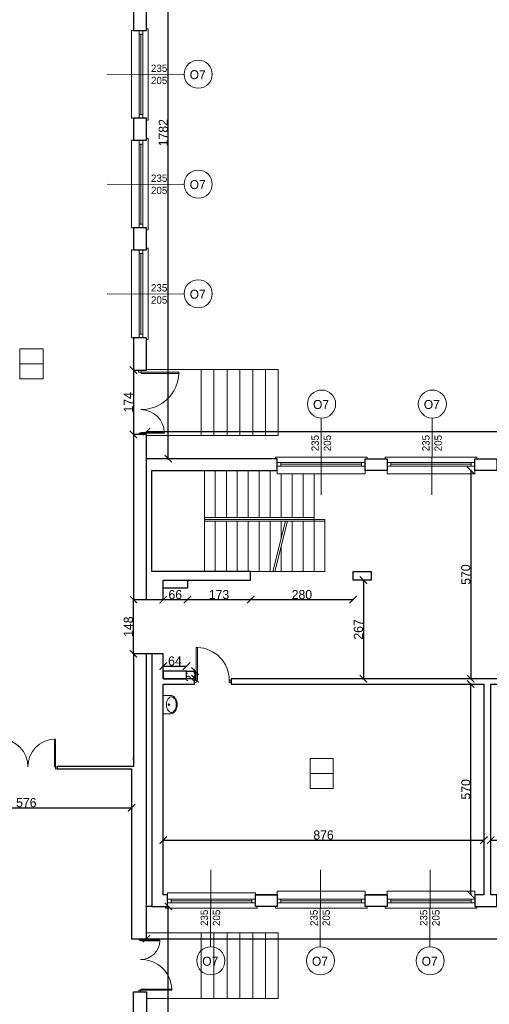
# Model space of a CAD drawing. Header units: centimetres. Extents: x -17621 to 77377, y -18613 to 66.
# Tile 75 of 173: x 10491 to 11774, y -14286 to -11594. Entities that reach past the tile are written whole.
import ezdxf

# ---------------------------------------------------------------- set-up
doc = ezdxf.new("R2010")
doc.units = ezdxf.units.CM
doc.layers.add('0-wymiarowanie rys.CAD', color=5, linetype='Continuous', lineweight=0, true_color=0x0000ff)
for name, color, linetype, lineweight in [('a_drzwi i okna', 2, 'Continuous', 0), ('a_inwentaryzacja', 141, 'Continuous', 0), ('a_schody', 7, 'Continuous', 0), ('a_wymiarowanie', 211, 'Continuous', 0), ('drzwi', 2, 'Continuous', 0), ('pomieszczenia', 191, 'Continuous', 5)]:
    doc.layers.add(name, color=color, linetype=linetype, lineweight=lineweight)
for name, color, linetype in [('PDF2_A220 ŚCIANY WEWNĘTRZNE', 7, 'Continuous'), ('PDF2_A250 SCHODY', 7, 'Continuous'), ('PDF2_A310 STOLARKA ZEWNĘTRZNA', 7, 'Continuous'), ('PDF2_A720 MEBLE', 7, 'Continuous')]:
    doc.layers.add(name, color=color, linetype=linetype)
doc.styles.add('PDF Century Gothic', font='GOTHIC.TTF')
doc.dimstyles.new('ISO-25', dxfattribs={"dimtxt": 25, "dimasz": 20, "dimexe": 0.6, "dimexo": 0.375, "dimtad": 1, "dimdec": 0, "dimtxsty": 'PDF Century Gothic', "dimblk": 'ARCHTICK', "dimcen": 2.5, "dimadec": 1, "dimazin": 0, "dimtfac": 1, "dimtdec": 0, "dimtmove": 0, "dimatfit": 3, "dimldrblk": 'ARCHTICK', "dimfxl": 2, "dimfxlon": 1, "dimarcsym": 0})

# ---------------------------------------------------------------- blocks, each defined once
blk = doc.blocks.new('_ArchTick')
at = {"color": 0, "linetype": 'ByBlock', "const_width": 0.15}
blk.add_lwpolyline([(-0.5, -0.5), (0.5, 0.5)], dxfattribs=at)
blk = doc.blocks.new('*D26')
at = {"layer": 'a_wymiarowanie', "color": 0, "lineweight": -2, "transparency": 16777216}
for p, q in [((10221.1, -13746.5), (10221.1, -13749.1)), ((10221.1, -13748.5), (10796.9, -13748.5)), ((10796.9, -13746.5), (10796.9, -13749.1))]:
    blk.add_line(p, q, dxfattribs=at)
at = {"layer": 'Defpoints', "color": 0, "transparency": 16777216}
for p in [(10221.1, -13617.1), (10796.9, -13642.1), (10796.9, -13748.5)]:
    blk.add_point(p, dxfattribs=at)
at = {"layer": 'a_wymiarowanie', "color": 0, "lineweight": -2, "transparency": 16777216, "xscale": 20, "yscale": 20, "zscale": 20, "rotation": 180}
blk.add_blockref('_ArchTick', (10221.1, -13748.5), dxfattribs=at)
at = {"layer": 'a_wymiarowanie', "color": 0, "lineweight": -2, "transparency": 16777216, "xscale": 20, "yscale": 20, "zscale": 20}
blk.add_blockref('_ArchTick', (10796.9, -13748.5), dxfattribs=at)
at = {"layer": 'a_wymiarowanie', "color": 0, "lineweight": 0, "transparency": 16777216, "insert": (10509, -13734.7), "char_height": 25, "attachment_point": 5, "style": 'PDF Century Gothic'}
blk.add_mtext('576', dxfattribs=at)
blk = doc.blocks.new('*D280')
at = {"layer": 'a_wymiarowanie', "color": 0, "lineweight": -2, "transparency": 16777216}
for p, q in [((10801.9, -13179.4), (10802.5, -13179.4)), ((10801.9, -13327.7), (10801.9, -13179.4)), ((10801.9, -13327.7), (10802.5, -13327.7))]:
    blk.add_line(p, q, dxfattribs=at)
at = {"layer": 'Defpoints', "color": 0, "transparency": 16777216}
for p in [(10801.9, -13179.4), (10801.9, -13179.4), (10801.9, -13327.7)]:
    blk.add_point(p, dxfattribs=at)
at = {"layer": 'a_wymiarowanie', "color": 0, "lineweight": -2, "transparency": 16777216, "xscale": 20, "yscale": 20, "zscale": 20}
for p, rotation in [((10801.9, -13179.4), 90), ((10801.9, -13327.7), 270)]:
    blk.add_blockref('_ArchTick', p, dxfattribs=dict(at, rotation=rotation))
at = {"layer": 'a_wymiarowanie', "color": 0, "lineweight": 0, "transparency": 16777216, "insert": (10788.1, -13253.6), "char_height": 25, "attachment_point": 5, "rotation": 90, "style": 'PDF Century Gothic'}
blk.add_mtext('148', dxfattribs=at)
blk = doc.blocks.new('*D282')
at = {"layer": 'a_wymiarowanie', "color": 0, "lineweight": -2, "transparency": 16777216}
for p, q in [((10801.9, -12552), (10802.5, -12552)), ((10801.9, -12552), (10801.9, -12728.1)), ((10801.9, -12728.1), (10802.5, -12728.1))]:
    blk.add_line(p, q, dxfattribs=at)
at = {"layer": 'Defpoints', "color": 0, "transparency": 16777216}
for p in [(10801.9, -12552), (10801.9, -12728.1), (10801.9, -12728.1)]:
    blk.add_point(p, dxfattribs=at)
at = {"layer": 'a_wymiarowanie', "color": 0, "lineweight": -2, "transparency": 16777216, "xscale": 20, "yscale": 20, "zscale": 20}
for p, rotation in [((10801.9, -12552), 90), ((10801.9, -12728.1), 270)]:
    blk.add_blockref('_ArchTick', p, dxfattribs=dict(at, rotation=rotation))
at = {"layer": 'a_wymiarowanie', "color": 0, "lineweight": 0, "transparency": 16777216, "insert": (10788.1, -12640.1), "char_height": 25, "attachment_point": 5, "rotation": 90, "style": 'PDF Century Gothic'}
blk.add_mtext('174', dxfattribs=at)
blk = doc.blocks.new('*D536')
at = {"layer": 'a_wymiarowanie', "color": 0, "linetype": 'Continuous', "lineweight": -2, "transparency": 16777216}
for p, q in [((10883.2, -13177.6), (10883.2, -13180.2)), ((10883.2, -13179.6), (10949.2, -13179.6)), ((10949.2, -13177.6), (10949.2, -13180.2))]:
    blk.add_line(p, q, dxfattribs=at)
at = {"layer": 'Defpoints', "color": 0, "linetype": 'Continuous', "transparency": 16777216}
for p in [(10883.2, -13148.1), (10949.2, -13148.1), (10949.2, -13179.6)]:
    blk.add_point(p, dxfattribs=at)
at = {"layer": 'a_wymiarowanie', "color": 0, "linetype": 'Continuous', "lineweight": -2, "transparency": 16777216, "xscale": 20, "yscale": 20, "zscale": 20, "rotation": 180}
blk.add_blockref('_ArchTick', (10883.2, -13179.6), dxfattribs=at)
at = {"layer": 'a_wymiarowanie', "color": 0, "linetype": 'Continuous', "lineweight": -2, "transparency": 16777216, "xscale": 20, "yscale": 20, "zscale": 20}
blk.add_blockref('_ArchTick', (10949.2, -13179.6), dxfattribs=at)
at = {"layer": 'a_wymiarowanie', "color": 0, "linetype": 'Continuous', "lineweight": 0, "transparency": 16777216, "insert": (10916.2, -13165.9), "char_height": 25, "attachment_point": 5, "style": 'PDF Century Gothic'}
blk.add_mtext('66', dxfattribs=at)
blk = doc.blocks.new('*D537')
at = {"layer": 'a_wymiarowanie', "color": 0, "linetype": 'Continuous', "lineweight": -2, "transparency": 16777216}
for p, q in [((10949.2, -13177.6), (10949.2, -13180.2)), ((10949.2, -13179.6), (11122.2, -13179.6)), ((11122.2, -13177.6), (11122.2, -13180.2))]:
    blk.add_line(p, q, dxfattribs=at)
at = {"layer": 'Defpoints', "color": 0, "linetype": 'Continuous', "transparency": 16777216}
for p in [(11122.2, -13126.1), (10949.2, -13148.1), (11122.2, -13179.6)]:
    blk.add_point(p, dxfattribs=at)
at = {"layer": 'a_wymiarowanie', "color": 0, "linetype": 'Continuous', "lineweight": -2, "transparency": 16777216, "xscale": 20, "yscale": 20, "zscale": 20, "rotation": 180}
blk.add_blockref('_ArchTick', (10949.2, -13179.6), dxfattribs=at)
at = {"layer": 'a_wymiarowanie', "color": 0, "linetype": 'Continuous', "lineweight": -2, "transparency": 16777216, "xscale": 20, "yscale": 20, "zscale": 20}
blk.add_blockref('_ArchTick', (11122.2, -13179.6), dxfattribs=at)
at = {"layer": 'a_wymiarowanie', "color": 0, "linetype": 'Continuous', "lineweight": 0, "transparency": 16777216, "insert": (11035.7, -13165.9), "char_height": 25, "attachment_point": 5, "style": 'PDF Century Gothic'}
blk.add_mtext('173', dxfattribs=at)
blk = doc.blocks.new('*D538')
at = {"layer": 'a_wymiarowanie', "color": 0, "linetype": 'Continuous', "lineweight": -2, "transparency": 16777216}
for p, q in [((11122.2, -13177.6), (11122.2, -13180.2)), ((11122.2, -13179.6), (11402.2, -13179.6)), ((11402.2, -13177.6), (11402.2, -13180.2))]:
    blk.add_line(p, q, dxfattribs=at)
at = {"layer": 'Defpoints', "color": 0, "linetype": 'Continuous', "transparency": 16777216}
for p in [(11122.2, -13126.1), (11402.2, -13126.1), (11402.2, -13179.6)]:
    blk.add_point(p, dxfattribs=at)
at = {"layer": 'a_wymiarowanie', "color": 0, "linetype": 'Continuous', "lineweight": -2, "transparency": 16777216, "xscale": 20, "yscale": 20, "zscale": 20, "rotation": 180}
blk.add_blockref('_ArchTick', (11122.2, -13179.6), dxfattribs=at)
at = {"layer": 'a_wymiarowanie', "color": 0, "linetype": 'Continuous', "lineweight": -2, "transparency": 16777216, "xscale": 20, "yscale": 20, "zscale": 20}
blk.add_blockref('_ArchTick', (11402.2, -13179.6), dxfattribs=at)
at = {"layer": 'a_wymiarowanie', "color": 0, "linetype": 'Continuous', "lineweight": 0, "transparency": 16777216, "insert": (11262.2, -13165.9), "char_height": 25, "attachment_point": 5, "style": 'PDF Century Gothic'}
blk.add_mtext('280', dxfattribs=at)
blk = doc.blocks.new('*D145')
at = {"layer": 'a_wymiarowanie', "color": 0, "linetype": 'Continuous', "lineweight": -2, "transparency": 16777216}
for p, q in [((10883.2, -13363.2), (10883.2, -13360.6)), ((10883.2, -13361.2), (10947.2, -13361.2)), ((10947.2, -13363.2), (10947.2, -13360.6))]:
    blk.add_line(p, q, dxfattribs=at)
at = {"layer": 'Defpoints', "color": 0, "linetype": 'Continuous', "transparency": 16777216}
for p in [(10947.2, -13361.2), (10883.2, -13386.9), (10947.2, -13386.9)]:
    blk.add_point(p, dxfattribs=at)
at = {"layer": 'a_wymiarowanie', "color": 0, "linetype": 'Continuous', "lineweight": -2, "transparency": 16777216, "xscale": 20, "yscale": 20, "zscale": 20, "rotation": 180}
blk.add_blockref('_ArchTick', (10883.2, -13361.2), dxfattribs=at)
at = {"layer": 'a_wymiarowanie', "color": 0, "linetype": 'Continuous', "lineweight": -2, "transparency": 16777216, "xscale": 20, "yscale": 20, "zscale": 20}
blk.add_blockref('_ArchTick', (10947.2, -13361.2), dxfattribs=at)
at = {"layer": 'a_wymiarowanie', "color": 0, "linetype": 'Continuous', "lineweight": 0, "transparency": 16777216, "insert": (10915.2, -13347.5), "char_height": 25, "attachment_point": 5, "style": 'PDF Century Gothic'}
blk.add_mtext('64', dxfattribs=at)
blk = doc.blocks.new('*D539')
at = {"layer": 'a_wymiarowanie', "color": 0, "linetype": 'Continuous', "lineweight": -2, "transparency": 16777216}
for p, q in [((10968.4, -13375.1), (10971, -13375.1)), ((10970.4, -13396.1), (10970.4, -13375.1)), ((10968.4, -13396.1), (10971, -13396.1))]:
    blk.add_line(p, q, dxfattribs=at)
at = {"layer": 'Defpoints', "color": 0, "linetype": 'Continuous', "transparency": 16777216}
for p in [(10947.2, -13375.1), (10970.4, -13375.1), (10947.2, -13396.1)]:
    blk.add_point(p, dxfattribs=at)
at = {"layer": 'a_wymiarowanie', "color": 0, "linetype": 'Continuous', "lineweight": -2, "transparency": 16777216, "xscale": 20, "yscale": 20, "zscale": 20}
for p, rotation in [((10970.4, -13375.1), 90), ((10970.4, -13396.1), 270)]:
    blk.add_blockref('_ArchTick', p, dxfattribs=dict(at, rotation=rotation))
at = {"layer": 'a_wymiarowanie', "color": 0, "linetype": 'Continuous', "lineweight": 0, "transparency": 16777216, "insert": (10956.9, -13385.6), "char_height": 25, "attachment_point": 5, "rotation": 90, "style": 'PDF Century Gothic'}
blk.add_mtext('21', dxfattribs=at)
blk = doc.blocks.new('*D540')
at = {"layer": 'a_wymiarowanie', "color": 0, "linetype": 'Continuous', "lineweight": -2, "transparency": 16777216}
for p, q in [((11428.5, -13126.1), (11431.1, -13126.1)), ((11430.5, -13126.1), (11430.5, -13396.1)), ((11428.5, -13396.1), (11431.1, -13396.1))]:
    blk.add_line(p, q, dxfattribs=at)
at = {"layer": 'Defpoints', "color": 0, "linetype": 'Continuous', "transparency": 16777216}
for p in [(11122.2, -13126.1), (11122.2, -13396.1), (11430.5, -13396.1)]:
    blk.add_point(p, dxfattribs=at)
at = {"layer": 'a_wymiarowanie', "color": 0, "linetype": 'Continuous', "lineweight": -2, "transparency": 16777216, "xscale": 20, "yscale": 20, "zscale": 20}
for p, rotation in [((11430.5, -13126.1), 90), ((11430.5, -13396.1), 270)]:
    blk.add_blockref('_ArchTick', p, dxfattribs=dict(at, rotation=rotation))
at = {"layer": 'a_wymiarowanie', "color": 0, "linetype": 'Continuous', "lineweight": 0, "transparency": 16777216, "insert": (11416.8, -13261.1), "char_height": 25, "attachment_point": 5, "rotation": 90, "style": 'PDF Century Gothic'}
blk.add_mtext('267', dxfattribs=at)
blk = doc.blocks.new('*D499')
at = {"layer": 'a_wymiarowanie', "color": 0, "linetype": 'Continuous', "lineweight": -2, "transparency": 16777216}
for p, q in [((10883.2, -13839.1), (10883.2, -13836.5)), ((11759.5, -13839.1), (11759.5, -13836.5)), ((10883.2, -13837.1), (11759.5, -13837.1))]:
    blk.add_line(p, q, dxfattribs=at)
at = {"layer": 'Defpoints', "color": 0, "linetype": 'Continuous', "transparency": 16777216}
for p in [(11759.5, -13837.1), (10883.2, -13986.3), (11759.5, -13986.3)]:
    blk.add_point(p, dxfattribs=at)
at = {"layer": 'a_wymiarowanie', "color": 0, "linetype": 'Continuous', "lineweight": -2, "transparency": 16777216, "xscale": 20, "yscale": 20, "zscale": 20, "rotation": 180}
blk.add_blockref('_ArchTick', (10883.2, -13837.1), dxfattribs=at)
at = {"layer": 'a_wymiarowanie', "color": 0, "linetype": 'Continuous', "lineweight": -2, "transparency": 16777216, "xscale": 20, "yscale": 20, "zscale": 20}
blk.add_blockref('_ArchTick', (11759.5, -13837.1), dxfattribs=at)
at = {"layer": 'a_wymiarowanie', "color": 0, "linetype": 'Continuous', "lineweight": 0, "transparency": 16777216, "insert": (11321.3, -13823.3), "char_height": 25, "attachment_point": 5, "style": 'PDF Century Gothic'}
blk.add_mtext('876', dxfattribs=at)
blk = doc.blocks.new('*D500')
at = {"layer": 'a_wymiarowanie', "color": 0, "linetype": 'Continuous', "lineweight": -2, "transparency": 16777216}
for p, q in [((11725.9, -13410.5), (11723.3, -13410.5)), ((11723.9, -13986.3), (11723.9, -13410.5)), ((11725.9, -13986.3), (11723.3, -13986.3))]:
    blk.add_line(p, q, dxfattribs=at)
at = {"layer": 'Defpoints', "color": 0, "linetype": 'Continuous', "transparency": 16777216}
for p in [(11723.9, -13410.5), (11759.5, -13410.5), (11759.5, -13986.3)]:
    blk.add_point(p, dxfattribs=at)
at = {"layer": 'a_wymiarowanie', "color": 0, "linetype": 'Continuous', "lineweight": -2, "transparency": 16777216, "xscale": 20, "yscale": 20, "zscale": 20}
for p, rotation in [((11723.9, -13410.5), 90), ((11723.9, -13986.3), 270)]:
    blk.add_blockref('_ArchTick', p, dxfattribs=dict(at, rotation=rotation))
at = {"layer": 'a_wymiarowanie', "color": 0, "linetype": 'Continuous', "lineweight": 0, "transparency": 16777216, "insert": (11710.2, -13698.4), "char_height": 25, "attachment_point": 5, "rotation": 90, "style": 'PDF Century Gothic'}
blk.add_mtext('570', dxfattribs=at)
blk = doc.blocks.new('*D501')
at = {"layer": 'a_wymiarowanie', "color": 0, "linetype": 'Continuous', "lineweight": -2, "transparency": 16777216}
for p, q in [((11778.1, -13839.1), (11778.1, -13836.5)), ((12649.3, -13839.1), (12649.3, -13836.5)), ((11778.1, -13837.1), (12649.3, -13837.1))]:
    blk.add_line(p, q, dxfattribs=at)
at = {"layer": 'Defpoints', "color": 0, "linetype": 'Continuous', "transparency": 16777216}
for p in [(12649.3, -13837.1), (11778.1, -13986.3), (12649.3, -13986.3)]:
    blk.add_point(p, dxfattribs=at)
at = {"layer": 'a_wymiarowanie', "color": 0, "linetype": 'Continuous', "lineweight": -2, "transparency": 16777216, "xscale": 20, "yscale": 20, "zscale": 20, "rotation": 180}
blk.add_blockref('_ArchTick', (11778.1, -13837.1), dxfattribs=at)
at = {"layer": 'a_wymiarowanie', "color": 0, "linetype": 'Continuous', "lineweight": -2, "transparency": 16777216, "xscale": 20, "yscale": 20, "zscale": 20}
blk.add_blockref('_ArchTick', (12649.3, -13837.1), dxfattribs=at)
at = {"layer": 'a_wymiarowanie', "color": 0, "linetype": 'Continuous', "lineweight": 0, "transparency": 16777216, "insert": (12213.7, -13823.3), "char_height": 25, "attachment_point": 5, "style": 'PDF Century Gothic'}
blk.add_mtext('871', dxfattribs=at)
blk = doc.blocks.new('*D894')
at = {"layer": 'a_wymiarowanie', "color": 0, "linetype": 'Continuous', "lineweight": -2, "transparency": 16777216}
for p, q in [((11725.9, -12826.3), (11723.3, -12826.3)), ((11723.9, -12826.3), (11723.9, -13396.1)), ((11725.9, -13396.1), (11723.3, -13396.1))]:
    blk.add_line(p, q, dxfattribs=at)
at = {"layer": 'Defpoints', "color": 0, "linetype": 'Continuous', "transparency": 16777216}
for p in [(12941.4, -12826.3), (11723.9, -13396.1), (12941.4, -13396.1)]:
    blk.add_point(p, dxfattribs=at)
at = {"layer": 'a_wymiarowanie', "color": 0, "linetype": 'Continuous', "lineweight": -2, "transparency": 16777216, "xscale": 20, "yscale": 20, "zscale": 20}
for p, rotation in [((11723.9, -12826.3), 90), ((11723.9, -13396.1), 270)]:
    blk.add_blockref('_ArchTick', p, dxfattribs=dict(at, rotation=rotation))
at = {"layer": 'a_wymiarowanie', "color": 0, "linetype": 'Continuous', "lineweight": 0, "transparency": 16777216, "insert": (11710.2, -13111.2), "char_height": 25, "attachment_point": 5, "rotation": 90, "style": 'PDF Century Gothic'}
blk.add_mtext('570', dxfattribs=at)
blk = doc.blocks.new('*D1056')
at = {"layer": '0-wymiarowanie rys.CAD', "color": 0, "linetype": 'Continuous', "lineweight": -2, "transparency": 16777216}
for p, q in [((10895.2, -14018.4), (10897.8, -14018.4)), ((10897.2, -15765.2), (10897.2, -14018.4)), ((10895.2, -15765.2), (10897.8, -15765.2))]:
    blk.add_line(p, q, dxfattribs=at)
at = {"layer": 'Defpoints', "color": 0, "linetype": 'Continuous', "transparency": 16777216}
for p in [(10838.7, -14018.4), (10897.2, -14018.4), (10838.7, -15765.2)]:
    blk.add_point(p, dxfattribs=at)
at = {"layer": '0-wymiarowanie rys.CAD', "color": 0, "linetype": 'Continuous', "lineweight": -2, "transparency": 16777216, "xscale": 20, "yscale": 20, "zscale": 20}
for p, rotation in [((10897.2, -14018.4), 90), ((10897.2, -15765.2), 270)]:
    blk.add_blockref('_ArchTick', p, dxfattribs=dict(at, rotation=rotation))
at = {"layer": '0-wymiarowanie rys.CAD', "color": 0, "linetype": 'Continuous', "transparency": 16777216, "insert": (10883.5, -14891.8), "char_height": 25, "attachment_point": 5, "rotation": 90, "style": 'PDF Century Gothic'}
blk.add_mtext('1747', dxfattribs=at)
blk = doc.blocks.new('*D1057')
at = {"layer": '0-wymiarowanie rys.CAD', "color": 0, "linetype": 'Continuous', "lineweight": -2, "transparency": 16777216}
for p, q in [((10837.5, -14104.6), (10837.5, -14107.2)), ((15683.7, -14104.6), (15683.7, -14107.2)), ((10837.5, -14106.6), (15683.7, -14106.6))]:
    blk.add_line(p, q, dxfattribs=at)
at = {"layer": 'Defpoints', "color": 0, "linetype": 'Continuous', "transparency": 16777216}
for p in [(10837.5, -14062.5), (15683.7, -14062.5), (15683.7, -14106.6)]:
    blk.add_point(p, dxfattribs=at)
at = {"layer": '0-wymiarowanie rys.CAD', "color": 0, "linetype": 'Continuous', "lineweight": -2, "transparency": 16777216, "xscale": 20, "yscale": 20, "zscale": 20, "rotation": 180}
blk.add_blockref('_ArchTick', (10837.5, -14106.6), dxfattribs=at)
at = {"layer": '0-wymiarowanie rys.CAD', "color": 0, "linetype": 'Continuous', "lineweight": -2, "transparency": 16777216, "xscale": 20, "yscale": 20, "zscale": 20}
blk.add_blockref('_ArchTick', (15683.7, -14106.6), dxfattribs=at)
at = {"layer": '0-wymiarowanie rys.CAD', "color": 0, "linetype": 'Continuous', "transparency": 16777216, "insert": (13260.6, -14092.9), "char_height": 25, "attachment_point": 5, "style": 'PDF Century Gothic'}
blk.add_mtext('4846', dxfattribs=at)
blk = doc.blocks.new('*D1059')
at = {"layer": '0-wymiarowanie rys.CAD', "color": 0, "linetype": 'Continuous', "lineweight": -2, "transparency": 16777216}
for p, q in [((10837.5, -12722.5), (10837.5, -12719.9)), ((15683.7, -12720.5), (10837.5, -12720.5)), ((15683.7, -12722.5), (15683.7, -12719.9))]:
    blk.add_line(p, q, dxfattribs=at)
at = {"layer": 'Defpoints', "color": 0, "linetype": 'Continuous', "transparency": 16777216}
for p in [(10837.5, -12720.5), (10837.5, -12794.2), (15683.7, -12794.2)]:
    blk.add_point(p, dxfattribs=at)
at = {"layer": '0-wymiarowanie rys.CAD', "color": 0, "linetype": 'Continuous', "lineweight": -2, "transparency": 16777216, "xscale": 20, "yscale": 20, "zscale": 20, "rotation": 180}
blk.add_blockref('_ArchTick', (10837.5, -12720.5), dxfattribs=at)
at = {"layer": '0-wymiarowanie rys.CAD', "color": 0, "linetype": 'Continuous', "lineweight": -2, "transparency": 16777216, "xscale": 20, "yscale": 20, "zscale": 20}
blk.add_blockref('_ArchTick', (15683.7, -12720.5), dxfattribs=at)
at = {"layer": '0-wymiarowanie rys.CAD', "color": 0, "linetype": 'Continuous', "transparency": 16777216, "insert": (13260.6, -12706.7), "char_height": 25, "attachment_point": 5, "style": 'PDF Century Gothic'}
blk.add_mtext('4846', dxfattribs=at)
blk = doc.blocks.new('*D1060')
at = {"layer": '0-wymiarowanie rys.CAD', "color": 0, "linetype": 'Continuous', "lineweight": -2, "transparency": 16777216}
for p, q in [((10895.2, -11011.8), (10897.8, -11011.8)), ((10897.2, -12794.2), (10897.2, -11011.8)), ((10895.2, -12794.2), (10897.8, -12794.2))]:
    blk.add_line(p, q, dxfattribs=at)
at = {"layer": 'Defpoints', "color": 0, "linetype": 'Continuous', "transparency": 16777216}
for p in [(10837.5, -11011.8), (10897.2, -11011.8), (10837.5, -12794.2)]:
    blk.add_point(p, dxfattribs=at)
at = {"layer": '0-wymiarowanie rys.CAD', "color": 0, "linetype": 'Continuous', "lineweight": -2, "transparency": 16777216, "xscale": 20, "yscale": 20, "zscale": 20}
for p, rotation in [((10897.2, -11011.8), 90), ((10897.2, -12794.2), 270)]:
    blk.add_blockref('_ArchTick', p, dxfattribs=dict(at, rotation=rotation))
at = {"layer": '0-wymiarowanie rys.CAD', "color": 0, "linetype": 'Continuous', "transparency": 16777216, "insert": (10883.5, -11903), "char_height": 25, "attachment_point": 5, "rotation": 90, "style": 'PDF Century Gothic'}
blk.add_mtext('1782', dxfattribs=at)

msp = doc.modelspace()

# ---------------------------------------------------------------- linework, layer by layer
at = {"layer": 'a_drzwi i okna'}
for p, q in [((10940.5, -11743.7), (10730.3, -11743.2)), ((10940.5, -12044.3), (10730.3, -12043.7)), ((10940.5, -12344), (10730.3, -12343.5)), ((11315.2, -12683.3), (11314.7, -12893.5)), ((11617.9, -12683.3), (11617.4, -12893.5)), ((11013, -13918.5), (11012.5, -14128.6)), ((11312.7, -13918.5), (11312.2, -14128.6)), ((11612.5, -13918.5), (11611.9, -14128.6))]:
    msp.add_line(p, q, dxfattribs=at)
for centre in [(10978.9, -11743.1), (10978.9, -12043.7), (10978.9, -12343.4), (11316, -12644.9), (11618.7, -12644.9), (11013.3, -14167.1), (11313, -14167.1), (11612.7, -14167.1)]:
    msp.add_circle(centre, 38.4, dxfattribs=at)
at = {"layer": 'a_inwentaryzacja', "lineweight": 25}
for p, q in [((10883.2, -13327.7), (10801.9, -13327.7)), ((10801.9, -13327.7), (10801.9, -13617.1)), ((10837.5, -14107.3), (10837.5, -13327.7)), ((10851.8, -13327.7), (10851.8, -14018.4)), ((10883.2, -13396.1), (10883.2, -13327.7)), ((10968.7, -13396.1), (10883.2, -13396.1)), ((10968.7, -13410.5), (10968.7, -13396.1)), ((10883.2, -13986.3), (10883.2, -13410.5)), ((10883.2, -13410.5), (10968.7, -13410.5)), ((10801.9, -13617.1), (10801.9, -13611.2)), ((10801.9, -13617.1), (10801.9, -13636.2)), ((10801.9, -13636.2), (10593.6, -13636.2)), ((10593.6, -13636.2), (10593.6, -13642.1)), ((10593.6, -13642.1), (10796.9, -13642.1)), ((10796.9, -13642.1), (10796.9, -14107.3)), ((10895, -13986.3), (10883.2, -13986.3)), ((10895, -14018.4), (10895, -13986.3)), ((10851.8, -14018.4), (10895, -14018.4)), ((10796.9, -14107.3), (10837.5, -14107.3))]:
    msp.add_line(p, q, dxfattribs=at)
for points in [[(10837.5, -11564), (10801.9, -11564), (10801.9, -11623.2), (10837.5, -11623.2)], [(10837.5, -11863.7), (10801.9, -11863.7), (10801.9, -11923.8), (10837.5, -11923.8)], [(10837.5, -12163.4), (10801.9, -12163.4), (10801.9, -12223.5), (10837.5, -12223.5)], [(10837.5, -12464), (10801.9, -12464), (10801.9, -12552), (10837.5, -12552)], [(11495.3, -12826.3), (11435.2, -12826.3), (11435.2, -12794.2), (11495.3, -12794.2)], [(11795, -12826.3), (11734.9, -12826.3), (11734.9, -12794.2), (11795, -12794.2)], [(10883.2, -13396.1), (10947.2, -13396.1), (10947.2, -13375.1), (10883.2, -13375.1)], [(11858.5, -13396.1), (11068.6, -13396.1), (11068.6, -13410.5), (11759.5, -13410.5), (11759.5, -13986.3), (11734.9, -13986.3), (11734.9, -14018.4), (11795, -14018.4), (11795, -13986.3), (11778.1, -13986.3), (11778.1, -13410.5), (11858.5, -13410.5)], [(11135.5, -13986.3), (11194.7, -13986.3), (11194.7, -14018.4), (11135.5, -14018.4)], [(11435.2, -13986.3), (11495.3, -13986.3), (11495.3, -14018.4), (11435.2, -14018.4)]]:
    msp.add_lwpolyline(points, close=True, dxfattribs=at)
for points in [[(10837.5, -13179.4), (10837.5, -12728.1), (10801.9, -12728.1), (10801.9, -13179.4), (10883.2, -13179.4), (10883.2, -13126.1), (11122.2, -13126.1), (11122.2, -13102.4), (10851.8, -13102.4), (10851.8, -12826.3), (11194.7, -12826.3), (11194.7, -12794.2), (10837.5, -12794.2)], [(10851.8, -14018.4), (10837.5, -14018.4)], [(10801, -14312.2), (10837.5, -14312.2), (10801.9, -14312.2), (10801.9, -14252.1), (10837.5, -14252.1), (10837.5, -14312.2)]]:
    msp.add_lwpolyline(points, dxfattribs=at)
at = {"layer": 'a_inwentaryzacja', "linetype": 'Continuous', "lineweight": 25}
for points in [[(11451.3, -13126.1), (11402.2, -13126.1), (11402.2, -13102.4), (11451.3, -13102.4)], [(10883.2, -13126.1), (10949.2, -13126.1), (10949.2, -13148.1), (10883.2, -13148.1)]]:
    msp.add_lwpolyline(points, close=True, dxfattribs=at)
at = {"layer": 'a_schody', "linetype": 'Continuous'}
msp.add_line((11115.2, -13102.4), (11325.1, -13102.4), dxfattribs=at)
at = {"layer": 'drzwi'}
for points in [[(10823.3, -12557.7), (10823.3, -12552), (10816.1, -12552), (10816.1, -12557.7), (10823.3, -12557.7), (10823.3, -12561.1), (10925.5, -12561.2), (10925.5, -12557.8), (10823.3, -12557.7)], [(10821.8, -12724.4), (10821.8, -12728), (10817.3, -12728), (10817.3, -12724.5), (10821.8, -12724.4), (10821.8, -12722.3), (10886.2, -12722.2), (10886.3, -12724.4), (10821.8, -12724.4)], [(10973.7, -13400.2), (10968.7, -13400.2), (10968.7, -13406.5), (10973.7, -13406.5), (10973.7, -13400.2), (10976.7, -13400.2), (10976.7, -13310.5), (10973.7, -13310.4), (10973.7, -13400.2)], [(10589.1, -13636.6), (10593.3, -13636.6), (10593.3, -13642), (10589.1, -13642), (10589.1, -13636.6), (10586.6, -13636.6), (10586.6, -13561), (10589.1, -13561), (10589.1, -13636.6)], [(10821.3, -14110.3), (10821.3, -14107.3), (10817.6, -14107.3), (10817.6, -14110.3), (10821.3, -14110.3), (10821.3, -14112.1), (10874.3, -14112.2), (10874.3, -14110.4), (10821.3, -14110.3)], [(10822.4, -14247.4), (10822.4, -14252), (10816.5, -14252), (10816.5, -14247.4), (10822.4, -14247.4), (10822.4, -14244.6), (10906.5, -14244.6), (10906.5, -14247.4), (10822.4, -14247.4)]]:
    msp.add_lwpolyline(points, dxfattribs=at)
msp.add_lwpolyline([(11063.4, -13400.2), (11068.4, -13400.2), (11068.4, -13406.5), (11063.4, -13406.5)], close=True, dxfattribs=at)
for centre, radius, start, end in [((10823.5, -12557.8), 102.1, 269.8574, 358.1266), ((10821.9, -12724.4), 64.4, 1.9113, 90.1805), ((10973.8, -13400), 89.7, 359.8945, 88.1637), ((10437.9, -13636.4), 75.6, 359.7824, 88.0517), ((10589, -13636.5), 75.6, 91.8363, 180.1055), ((10821.4, -14110.4), 52.9, 269.7824, 358.0517), ((10822.6, -14247.3), 83.9, 1.8363, 90.1055)]:
    msp.add_arc(centre, radius, start, end, dxfattribs=at)
at = {"layer": 'PDF2_A220 ŚCIANY WEWNĘTRZNE', "lineweight": 25}
for points in [[(11194.7, -13986.3), (11135.5, -13986.3)], [(11495.3, -13986.3), (11435.2, -13986.3)], [(11194.7, -14018.4), (11135.5, -14018.4)], [(11495.3, -14018.4), (11435.2, -14018.4)]]:
    msp.add_lwpolyline(points, dxfattribs=at)
at = {"layer": 'PDF2_A250 SCHODY', "lineweight": 5}
for points in [[(10837.5, -12730.7), (10987.3, -12730.7), (10987.3, -12550.3), (10837.5, -12550.3)], [(11197.3, -12550.3), (11197.3, -12638.4), (11197.3, -12550.3), (10987.3, -12550.3)], [(11022, -12730.7), (11022, -12550.3)], [(11057.6, -12730.7), (11057.6, -12550.3)], [(11092.3, -12730.7), (11092.3, -12550.3)], [(11127.9, -12730.7), (11127.9, -12550.3)], [(11162.6, -12730.7), (11162.6, -12550.3)], [(10987.3, -12730.7), (11197.3, -12730.7), (11197.3, -12636.8), (11197.3, -12730.7)], [(10995.8, -12826.3), (10995.8, -12889)], [(11025.4, -12826.3), (11025.4, -12955)], [(11055.9, -12826.3), (11055.9, -12955)], [(11085.5, -12826.3), (11085.5, -12955)], [(11115.2, -12826.3), (11115.2, -12955)], [(11145.6, -12826.3), (11145.6, -12955)], [(11175.3, -12827.2), (11175.3, -12955)], [(11205.8, -12835.7), (11205.8, -12955)], [(11235.4, -12835.7), (11235.4, -12955)], [(11265.9, -12835.7), (11265.9, -12955)], [(11295.5, -12835.7), (11295.5, -13102.4)], [(10995.8, -12888.9), (10995.8, -13102.4)], [(11295.5, -12955), (10995.8, -12955), (11295.5, -12955)], [(10995.8, -12960.1), (11325.1, -12960.1), (11325.1, -13032.1)], [(10995.8, -12965.2), (11325.1, -12965.2)], [(11025.4, -12965.2), (11025.4, -13102.4)], [(11055.9, -12965.2), (11055.9, -13102.4)], [(11085.5, -12965.2), (11085.5, -13102.4)], [(11115.2, -12965.2), (11115.2, -13102.4)], [(11145.6, -12965.2), (11145.6, -13102.4)], [(11175.3, -12965.2), (11175.3, -13102.4)], [(11217.6, -12965.2), (11182.9, -13102.4)], [(11222.7, -12965.2), (11188, -13102.4)], [(11205.8, -12965.2), (11205.8, -13012)], [(11235.4, -12965.2), (11235.4, -13102.4)], [(11265.9, -12965.2), (11265.9, -13102.4)], [(11205.8, -13033.8), (11205.8, -13102.4)], [(11325.1, -13032.1), (11325.1, -13102.4)], [(10837.5, -14269.9), (10987.3, -14269.9), (10987.3, -14090.4), (10837.5, -14090.4)], [(11197.3, -14090.4), (11197.3, -14177.6), (11197.3, -14090.4), (10987.3, -14090.4)], [(11022, -14269.9), (11022, -14090.4)], [(11057.6, -14269.9), (11057.6, -14090.4)], [(11092.3, -14269.9), (11092.3, -14090.4)], [(11127.9, -14269.9), (11127.9, -14090.4)], [(11162.6, -14269.9), (11162.6, -14090.4)], [(10987.3, -14269.9), (11197.3, -14269.9), (11197.3, -14175.9), (11197.3, -14269.9)]]:
    msp.add_lwpolyline(points, dxfattribs=at)
at = {"layer": 'PDF2_A310 STOLARKA ZEWNĘTRZNA', "lineweight": 5}
for points in [[(10796.8, -11863.7), (10837.5, -11863.7), (10837.5, -11868.8), (10842.5, -11868.8), (10842.5, -11623.2), (10842.5, -11619), (10837.5, -11619), (10837.5, -11623.2), (10796.8, -11623.2)], [(10817.1, -11863.7), (10817.1, -11853.5), (10817.1, -11633.4), (10817.1, -11623.2), (10827.3, -11623.2), (10827.3, -11633.4), (10827.3, -11853.5), (10827.3, -11863.7)], [(10796.8, -12163.4), (10837.5, -12163.4), (10837.5, -12168.5), (10842.5, -12168.5), (10842.5, -11923.8), (10842.5, -11918.7), (10837.5, -11918.7), (10837.5, -11923.8), (10796.8, -11923.8)], [(10817.1, -12163.4), (10817.1, -12153.2), (10817.1, -11934), (10817.1, -11923.8), (10827.3, -11923.8), (10827.3, -11934), (10827.3, -12153.2), (10827.3, -12163.4)], [(10796.8, -12464), (10837.5, -12464), (10837.5, -12468.2), (10842.5, -12468.2), (10842.5, -12223.5), (10842.5, -12218.4), (10837.5, -12218.4), (10837.5, -12223.5), (10796.8, -12223.5)], [(10817.1, -12464), (10817.1, -12453.8), (10817.1, -12233.7), (10817.1, -12223.5), (10827.3, -12223.5), (10827.3, -12233.7), (10827.3, -12453.8), (10827.3, -12464)], [(11435.2, -12835.7), (11435.2, -12794.2), (11440.3, -12794.2), (11440.3, -12789.9), (11194.7, -12789.9), (11190.5, -12789.9), (11190.5, -12794.2), (11194.7, -12794.2), (11194.7, -12835.7)], [(11435.2, -12814.5), (11425, -12814.5), (11204.9, -12814.5), (11194.7, -12814.5), (11194.7, -12804.3), (11204.9, -12804.3), (11425, -12804.3), (11435.2, -12804.3)], [(11734.9, -12835.7), (11734.9, -12794.2), (11740, -12794.2), (11740, -12789.9), (11495.3, -12789.9), (11490.2, -12789.9), (11490.2, -12794.2), (11495.3, -12794.2), (11495.3, -12835.7)], [(11734.9, -12814.5), (11724.8, -12814.5), (11505.5, -12814.5), (11495.3, -12814.5), (11495.3, -12804.3), (11505.5, -12804.3), (11724.8, -12804.3), (11734.9, -12804.3)], [(10895, -13981.2), (10895, -14018.4), (10889.9, -14018.4), (10889.9, -14023.5), (11135.5, -14023.5), (11139.7, -14023.5), (11139.7, -14018.4), (11135.5, -14018.4), (11135.5, -13981.2)], [(10895, -13998.1), (10905.2, -13998.1), (11125.3, -13998.1), (11135.5, -13998.1), (11135.5, -14008.3), (11125.3, -14008.3), (10905.2, -14008.3), (10895, -14008.3)], [(11194.7, -13977), (11194.7, -14018.4), (11190.5, -14018.4), (11190.5, -14023.5), (11435.2, -14023.5), (11440.3, -14023.5), (11440.3, -14018.4), (11435.2, -14018.4), (11435.2, -13977)], [(11194.7, -13998.1), (11204.9, -13998.1), (11425, -13998.1), (11435.2, -13998.1), (11435.2, -14008.3), (11425, -14008.3), (11204.9, -14008.3), (11194.7, -14008.3)], [(11495.3, -13977), (11495.3, -14018.4), (11490.2, -14018.4), (11490.2, -14023.5), (11734.9, -14023.5), (11740, -14023.5), (11740, -14018.4), (11734.9, -14018.4), (11734.9, -13977)], [(11495.3, -13998.1), (11505.5, -13998.1), (11724.8, -13998.1), (11734.9, -13998.1), (11734.9, -14008.3), (11724.8, -14008.3), (11505.5, -14008.3), (11495.3, -14008.3)]]:
    msp.add_lwpolyline(points, close=True, dxfattribs=at)
for points in [[(10827.3, -11633.4), (10817.1, -11633.4)], [(10822.2, -11853.5), (10822.2, -11633.4)], [(10827.3, -11853.5), (10817.1, -11853.5)], [(10827.3, -11934), (10817.1, -11934)], [(10822.2, -12153.2), (10822.2, -11934)], [(10827.3, -12153.2), (10817.1, -12153.2)], [(10827.3, -12233.7), (10817.1, -12233.7)], [(10822.2, -12453.8), (10822.2, -12233.7)], [(10827.3, -12453.8), (10817.1, -12453.8)], [(11204.9, -12804.3), (11204.9, -12814.5)], [(11425, -12809.4), (11204.9, -12809.4)], [(11425, -12804.3), (11425, -12814.5)], [(11505.5, -12804.3), (11505.5, -12814.5)], [(11724.8, -12809.4), (11505.5, -12809.4)], [(11724.8, -12804.3), (11724.8, -12814.5)], [(10905.2, -14008.3), (10905.2, -13998.1)], [(11125.3, -14008.3), (11125.3, -13998.1)], [(11204.9, -14008.3), (11204.9, -13998.1)], [(11425, -14008.3), (11425, -13998.1)], [(11505.5, -14008.3), (11505.5, -13998.1)], [(11724.8, -14008.3), (11724.8, -13998.1)], [(10905.2, -14003.2), (11125.3, -14003.2)], [(11204.9, -14003.2), (11425, -14003.2)], [(11505.5, -14003.2), (11724.8, -14003.2)]]:
    msp.add_lwpolyline(points, dxfattribs=at)
at = {"layer": 'PDF2_A720 MEBLE', "lineweight": 0}
msp.add_lwpolyline([(10903.5, -13491.8), (10883.2, -13491.8), (10883.2, -13441.9), (10903.5, -13441.9)], dxfattribs=at)
for points in [[(10893.1, -13457.7, 0.068272), (10891.8, -13466.7, 0.068272), (10893.1, -13475.7)], [(10910, -13446.3, 0.138478), (10905.8, -13445.1, 0.138478), (10901.6, -13446.3)], [(10917.7, -13475.7, 0.068248), (10918.9, -13466.7, 0.068272), (10917.7, -13457.6)], [(10920.1, -13476.6, 0.068248), (10921.5, -13466.7, 0.068273), (10920.1, -13456.7)], [(10901.6, -13487.1, 0.138479), (10905.8, -13488.2, 0.138478), (10910, -13487.1)]]:
    msp.add_lwpolyline(points, format="xyb", dxfattribs=at)
msp.add_circle((10899, -13466.7), 2.12, dxfattribs=at)
for centre, radius, start, end in [((10916, -13464.1), 23.3, 145.9881, 164.3847), ((10909.2, -13459.9), 15.7, 121.5434, 145.9882), ((10904.1, -13453.1), 11.4, 58.4711, 90.0072), ((10901.6, -13459.9), 15.7, 34.0263, 58.4712), ((10900.7, -13459.9), 19, 34.0265, 58.471), ((10895.7, -13464.1), 23.3, 15.6299, 34.0264), ((10894, -13464.1), 26.7, 15.6298, 34.0265), ((10916, -13469.2), 23.3, 195.6299, 214.0264), ((10909.2, -13473.4), 15.7, 214.0263, 238.4712), ((10901.6, -13473.4), 15.7, 301.549, 325.9936), ((10900.7, -13473.4), 19, 301.549, 325.9936), ((10895.7, -13469.2), 23.3, 325.9936, 344.3902), ((10894, -13469.2), 26.7, 325.9937, 344.3901), ((10904.1, -13480.2), 11.4, 270.0128, 301.549)]:
    msp.add_arc(centre, radius, start, end, dxfattribs=at)
at = {"layer": 'pomieszczenia'}
for p, q in [((10491.8, -12535.1), (10554.9, -12535.1)), ((11284.7, -13655.2), (11347.8, -13655.2))]:
    msp.add_line(p, q, dxfattribs=at)
for points in [[(10491.8, -12493.9), (10554.9, -12493.9), (10554.9, -12576.3), (10491.8, -12576.3)], [(11284.7, -13614.1), (11347.8, -13614.1), (11347.8, -13696.4), (11284.7, -13696.4)]]:
    msp.add_lwpolyline(points, close=True, dxfattribs=at)

# ---------------------------------------------------------------- texts
at = {"layer": 'a_drzwi i okna', "style": 'PDF Century Gothic'}
for s, width, gutter_width, heights, insert, char_height, attachment_point in [('235\\P205', 179.816, 12.5, [162.8], (10849.8, -11716.8), 20, 1), ('O7', 220.698, 15.3, [199.8], (10955.6, -11757), 24.55, 7), ('235\\P205', 179.816, 12.5, [162.8], (10849.8, -12017.4), 20, 1), ('O7', 220.698, 15.3, [199.8], (10955.6, -12057.5), 24.55, 7), ('235\\P205', 179.816, 12.5, [162.8], (10849.8, -12317.1), 20, 1), ('O7', 220.698, 15.3, [199.8], (10955.6, -12357.2), 24.55, 7), ('O7', 220.698, 15.3, [199.8], (11292.7, -12658.7), 24.55, 7), ('O7', 220.698, 15.3, [199.8], (11595.4, -12658.7), 24.55, 7), ('O7', 220.698, 15.3, [199.8], (10990, -14180.9), 24.55, 7), ('O7', 220.698, 15.3, [199.8], (11289.7, -14180.9), 24.55, 7), ('O7', 220.698, 15.3, [199.8], (11589.4, -14180.9), 24.55, 7)]:
    msp.add_mtext_dynamic_manual_height_columns(s, width=width, gutter_width=gutter_width, heights=heights, dxfattribs=dict(at, insert=insert, char_height=char_height, attachment_point=attachment_point))
at = {"layer": 'a_drzwi i okna', "char_height": 20, "attachment_point": 1, "rotation": 90, "style": 'PDF Century Gothic'}
for insert in [(11288.4, -12774), (11591, -12774), (10985.4, -14071.9), (11285.2, -14071.9), (11584.9, -14071.9)]:
    msp.add_mtext_dynamic_manual_height_columns('235\\P205', width=179.816, gutter_width=12.5, heights=[162.8], dxfattribs=dict(at, insert=insert))

# ---------------------------------------------------------------- dimensions: what is measured, and where the dimension line sits
at = {"layer": '0-wymiarowanie rys.CAD', "linetype": 'Continuous'}
for base, p1, p2, picture, middle in [((10897.2, -11011.8), (10837.5, -12794.2), (10837.5, -11011.8), '*D1060', (10883.5, -11903)), ((10897.2, -14018.4), (10838.7, -15765.2), (10838.7, -14018.4), '*D1056', (10883.5, -14891.8))]:
    dim = msp.add_linear_dim(base=base, p1=p1, p2=p2, angle=90, dimstyle='ISO-25', dxfattribs=at)
    dim.commit()
    dim.dimension.update_dxf_attribs({"geometry": picture, "text_midpoint": middle})
for base, p1, p2, picture, middle in [((10837.5, -12720.5), (15683.7, -12794.2), (10837.5, -12794.2), '*D1059', (13260.6, -12706.7)), ((15683.7, -14106.6), (10837.5, -14062.5), (15683.7, -14062.5), '*D1057', (13260.6, -14092.9))]:
    dim = msp.add_linear_dim(base=base, p1=p1, p2=p2, dimstyle='ISO-25', dxfattribs=at)
    dim.commit()
    dim.dimension.update_dxf_attribs({"geometry": picture, "text_midpoint": middle})
at = {"layer": 'a_wymiarowanie', "lineweight": 0}
dim = msp.add_linear_dim(base=(10801.9, -12728.1), p1=(10801.9, -12552), p2=(10801.9, -12728.1), angle=90, text='174', dimstyle='ISO-25', dxfattribs=at)
dim.commit()
dim.dimension.update_dxf_attribs({"geometry": '*D282', "text_midpoint": (10788.1, -12640.1)})
at = {"layer": 'a_wymiarowanie', "linetype": 'Continuous', "lineweight": 0}
dim = msp.add_linear_dim(base=(11723.9, -13396.1), p1=(12941.4, -12826.3), p2=(12941.4, -13396.1), angle=90, dimstyle='ISO-25', dxfattribs=at)
dim.commit()
dim.dimension.update_dxf_attribs({"geometry": '*D894', "text_midpoint": (11710.2, -13111.2)})
for base, p1, p2, picture, middle in [((11122.2, -13179.6), (10949.2, -13148.1), (11122.2, -13126.1), '*D537', (11035.7, -13165.9)), ((11402.2, -13179.6), (11122.2, -13126.1), (11402.2, -13126.1), '*D538', (11262.2, -13165.9))]:
    dim = msp.add_linear_dim(base=base, p1=p1, p2=p2, dimstyle='ISO-25', override={"dimtmove": 1}, dxfattribs=at)
    dim.commit()
    dim.dimension.update_dxf_attribs({"geometry": picture, "text_midpoint": middle})
for base, p1, p2, text, picture, middle in [((11430.5, -13396.1), (11122.2, -13126.1), (11122.2, -13396.1), '267', '*D540', (11416.8, -13261.1)), ((11723.9, -13410.5), (11759.5, -13986.3), (11759.5, -13410.5), '570', '*D500', (11710.2, -13698.4))]:
    dim = msp.add_linear_dim(base=base, p1=p1, p2=p2, angle=90, text=text, dimstyle='ISO-25', dxfattribs=at)
    dim.commit()
    dim.dimension.update_dxf_attribs({"geometry": picture, "text_midpoint": middle})
for base, p1, p2, picture, middle in [((10949.2, -13179.6), (10883.2, -13148.1), (10949.2, -13148.1), '*D536', (10916.2, -13165.9)), ((10947.2, -13361.2), (10883.2, -13386.9), (10947.2, -13386.9), '*D145', (10915.2, -13347.5)), ((11759.5, -13837.1), (10883.2, -13986.3), (11759.5, -13986.3), '*D499', (11321.3, -13823.3)), ((12649.3, -13837.1), (11778.1, -13986.3), (12649.3, -13986.3), '*D501', (12213.7, -13823.3))]:
    dim = msp.add_linear_dim(base=base, p1=p1, p2=p2, dimstyle='ISO-25', dxfattribs=at)
    dim.commit()
    dim.dimension.update_dxf_attribs({"geometry": picture, "text_midpoint": middle})
at = {"layer": 'a_wymiarowanie', "lineweight": 0}
dim = msp.add_linear_dim(base=(10801.9, -13179.4), p1=(10801.9, -13327.7), p2=(10801.9, -13179.4), angle=90, dimstyle='ISO-25', dxfattribs=at)
dim.commit()
dim.dimension.update_dxf_attribs({"geometry": '*D280', "text_midpoint": (10788.1, -13253.6)})
at = {"layer": 'a_wymiarowanie', "linetype": 'Continuous', "lineweight": 0}
dim = msp.add_linear_dim(base=(10970.4, -13375.1), p1=(10947.2, -13396.1), p2=(10947.2, -13375.1), angle=90, dimstyle='ISO-25', dxfattribs=at)
dim.commit()
dim.dimension.update_dxf_attribs({"geometry": '*D539', "text_midpoint": (10970.4, -13385.6), "dimtype": 160})
at = {"layer": 'a_wymiarowanie', "lineweight": 0}
dim = msp.add_linear_dim(base=(10796.9, -13748.5), p1=(10221.1, -13617.1), p2=(10796.9, -13642.1), dimstyle='ISO-25', dxfattribs=at)
dim.commit()
dim.dimension.update_dxf_attribs({"geometry": '*D26', "text_midpoint": (10509, -13734.7)})

doc.saveas('drawing.dxf')
